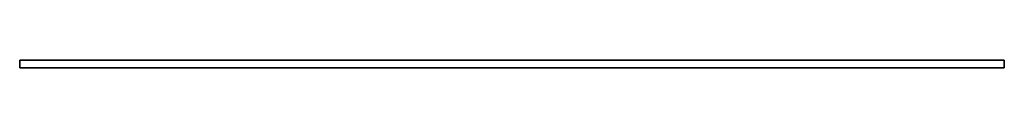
# Model space of a CAD drawing. Header units: millimetres. Extents: x 0 to 2050, y -16 to 0.
import ezdxf

# ---------------------------------------------------------------- set-up
doc = ezdxf.new("R2010")
doc.units = ezdxf.units.MM
doc.header["$LTSCALE"] = 10
doc.layers.add('3DD-cke-_BESCH_sich_laufhor_hilf', color=1, linetype='Continuous')
doc.layers.add('3DD-cke-_BESCH_sich_laufhor_hilf_wnz', color=1, linetype='Continuous')

msp = doc.modelspace()

# ---------------------------------------------------------------- linework, layer by layer
at = {"layer": '3DD-cke-_BESCH_sich_laufhor_hilf_wnz'}
msp.add_polyline3d([(0, 0, 0), (0, 0, 0), (0, 0, 0), (0, 0, 0), (0, 0, 0), (0, 0, 0), (0, -15.5, 0), (0, -15.5, -65), (0, 0, -65), (0, -15.5, -65), (2050, -15.5, -65), (2050, 0, -65), (2050, -15.5, -65), (2050, -15.5, 0), (2050, 0, 0), (2050, -15.5, 0), (0, -15.5, 0), (0, 0, 0), (0, 0, -65), (2050, 0, -65), (2050, 0, 0), (0, 0, 0)], dxfattribs=at)

# ---------------------------------------------------------------- meshes
at = {"layer": '3DD-cke-_BESCH_sich_laufhor_hilf'}
mesh = msp.add_polymesh((6, 3), dxfattribs=at)
for k, corner in enumerate([(2050, 0), (2050, -15.5), (2050, -15.5), (0, 0), (0, -15.5), (0, -15.5), (0, 0, -65), (0, -15.5, -65), (0, -15.5), (2050, 0, -65), (2050, -15.5, -65), (2050, -15.5), (2050, 0, -65), (2050, 0, -65), (2050, 0), (0, 0, -65), (0, 0, -65), (0, 0)]):
    mesh.set_mesh_vertex(divmod(k, 3), corner)

doc.saveas('drawing.dxf')
